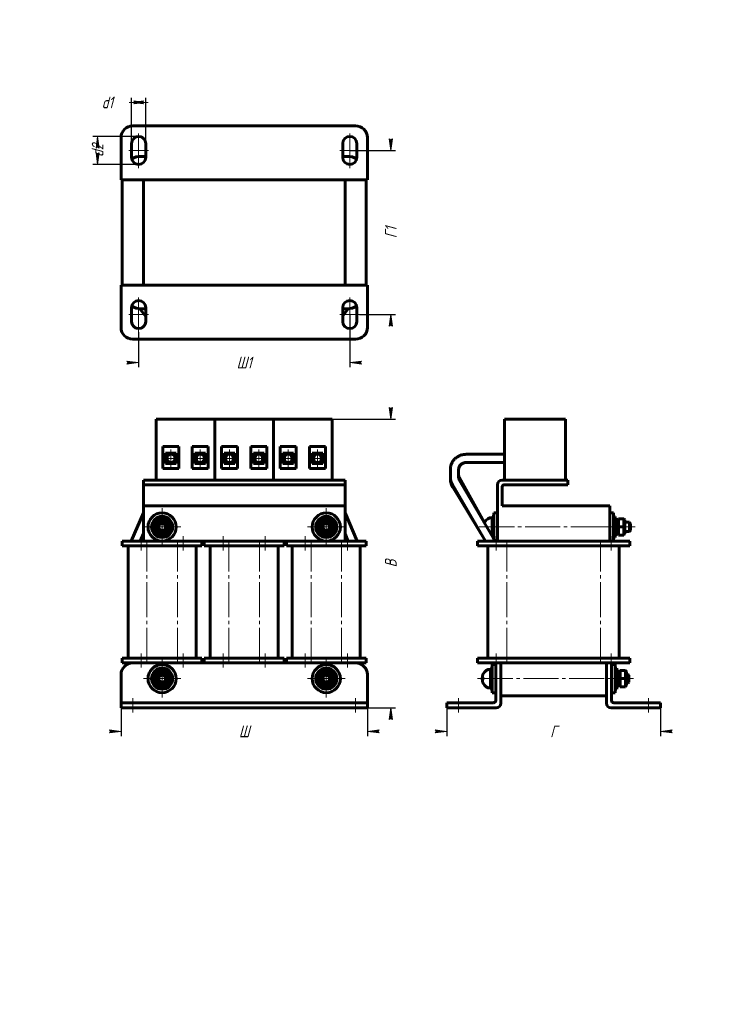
# Model space of a CAD drawing. Header units: millimetres. Extents: x 0 to 297, y 0 to 420.
import ezdxf

# ---------------------------------------------------------------- set-up
doc = ezdxf.new("R2010")
doc.units = ezdxf.units.MM
for name, pattern in [('K5LT_AXLED', [19.5, 15, -1.5, 1.5, -1.5]), ('K5LT_BASIC', [0]), ('K5LT_THIN', [0])]:
    doc.linetypes.add(name, pattern=pattern)
doc.layers.add('Системный слой', color=7, linetype='Continuous')
doc.styles.add('KDIMTEXTSTYLE', font='GOST_AU.SHX', dxfattribs={"width": 0.96, "oblique": 15, "height": 5})
doc.dimstyles.new('KDIMSTYLE (1.00)', dxfattribs={"dimtxt": 5, "dimasz": 1, "dimexe": 2, "dimexo": 0, "dimgap": 1, "dimtad": 1, "dimtxsty": 'KDIMTEXTSTYLE', "dimsah": 1, "dimcen": 0, "dimdle": 1, "dimadec": 0, "dimazin": 0, "dimtfac": 0.667, "dimtmove": 0, "dimatfit": 3, "dimfxl": 1, "dimtvp": 1, "dimtolj": 1, "dimtzin": 0, "dimarcsym": 0})

# ---------------------------------------------------------------- blocks, each defined once
blk = doc.blocks.new('U0')
at = {"layer": 'Системный слой', "color": 30, "linetype": 'K5LT_AXLED', "lineweight": 18, "true_color": 0xff8000}
for q in [(60.72, 146.92), (52.72, 138.92), (68.72, 138.92), (60.72, 130.92)]:
    blk.add_line((60.72, 138.92), q, dxfattribs=at)
blk = doc.blocks.new('U1')
at = {"layer": 'Системный слой', "color": 30, "linetype": 'K5LT_AXLED', "lineweight": 18, "true_color": 0xff8000}
for q in [(60.72, 211.62), (52.72, 203.62), (68.72, 203.62), (60.72, 195.62)]:
    blk.add_line((60.72, 203.62), q, dxfattribs=at)
blk = doc.blocks.new('U2')
at = {"layer": 'Системный слой', "color": 30, "linetype": 'K5LT_AXLED', "lineweight": 18, "true_color": 0xff8000}
for q in [(64.47, 236.6), (60.72, 232.85), (68.22, 232.85), (64.47, 229.1)]:
    blk.add_line((64.47, 232.85), q, dxfattribs=at)
blk = doc.blocks.new('U3')
at = {"layer": 'Системный слой', "color": 30, "linetype": 'K5LT_AXLED', "lineweight": 18, "true_color": 0xff8000}
for q in [(76.97, 236.6), (73.22, 232.85), (80.72, 232.85), (76.97, 229.1)]:
    blk.add_line((76.97, 232.85), q, dxfattribs=at)
blk = doc.blocks.new('U4')
at = {"layer": 'Системный слой', "color": 30, "linetype": 'K5LT_AXLED', "lineweight": 18, "true_color": 0xff8000}
for q in [(89.47, 236.6), (85.72, 232.85), (93.22, 232.85), (89.47, 229.1)]:
    blk.add_line((89.47, 232.85), q, dxfattribs=at)
blk = doc.blocks.new('U5')
at = {"layer": 'Системный слой', "color": 30, "linetype": 'K5LT_AXLED', "lineweight": 18, "true_color": 0xff8000}
for q in [(101.97, 236.6), (98.22, 232.85), (105.72, 232.85), (101.97, 229.1)]:
    blk.add_line((101.97, 232.85), q, dxfattribs=at)
blk = doc.blocks.new('U6')
at = {"layer": 'Системный слой', "color": 30, "linetype": 'K5LT_AXLED', "lineweight": 18, "true_color": 0xff8000}
for q in [(114.47, 236.6), (110.72, 232.85), (118.22, 232.85), (114.47, 229.1)]:
    blk.add_line((114.47, 232.85), q, dxfattribs=at)
blk = doc.blocks.new('U7')
at = {"layer": 'Системный слой', "color": 30, "linetype": 'K5LT_AXLED', "lineweight": 18, "true_color": 0xff8000}
for q in [(126.97, 236.6), (123.22, 232.85), (130.72, 232.85), (126.97, 229.1)]:
    blk.add_line((126.97, 232.85), q, dxfattribs=at)
blk = doc.blocks.new('U8')
at = {"layer": 'Системный слой', "color": 30, "linetype": 'K5LT_AXLED', "lineweight": 18, "true_color": 0xff8000}
for q in [(130.72, 146.92), (122.72, 138.92), (138.72, 138.92), (130.72, 130.92)]:
    blk.add_line((130.72, 138.92), q, dxfattribs=at)
blk = doc.blocks.new('U9')
at = {"layer": 'Системный слой', "color": 30, "linetype": 'K5LT_AXLED', "lineweight": 18, "true_color": 0xff8000}
for q in [(130.72, 211.62), (122.72, 203.62), (138.72, 203.62), (130.72, 195.62)]:
    blk.add_line((130.72, 203.62), q, dxfattribs=at)
blk = doc.blocks.new('KDIMARROW_01')
at = {"layer": 'Системный слой'}
blk.add_hatch(color=0, dxfattribs=at).paths.add_polyline_path([(0, 0), (-5, 0.66), (-4.5, 0), (-5, -0.66)])
at = {"layer": 'Системный слой', "color": 0, "linetype": 'K5LT_THIN', "lineweight": 18}
for p, q in [((-4.5, 0), (-5, 0.66)), ((-5, 0.66), (0, 0)), ((0, 0), (-5, -0.66)), ((-5, -0.66), (-4.5, 0)), ((0, 0), (-1, 0))]:
    blk.add_line(p, q, dxfattribs=at)
blk = doc.blocks.new('KDIMARROW_02')
at = {"layer": 'Системный слой'}
blk.add_hatch(color=0, dxfattribs=at).paths.add_polyline_path([(4.5, 0), (5, 0.66), (0, 0), (5, -0.66)])
at = {"layer": 'Системный слой', "color": 0, "linetype": 'K5LT_THIN', "lineweight": 18}
for p, q in [((0, 0), (-1, 0)), ((5, 0.66), (0, 0)), ((0, 0), (5, -0.66)), ((0, 0), (7, 0)), ((4.5, 0), (5, 0.66)), ((5, -0.66), (4.5, 0))]:
    blk.add_line(p, q, dxfattribs=at)

msp = doc.modelspace()

# ---------------------------------------------------------------- linework, layer by layer
at = {"layer": 'Системный слой', "color": 150, "linetype": 'K5LT_BASIC', "lineweight": 60, "true_color": 0x0080ff}
for p, q in [((48.217, 374.712), (143.217, 374.712)), ((43.217, 353.712), (43.217, 369.712)), ((148.217, 369.712), (148.217, 353.712)), ((47.717, 361.212), (47.717, 367.212)), ((53.717, 367.212), (53.717, 361.212)), ((137.717, 361.212), (137.717, 367.212)), ((143.717, 367.212), (143.717, 361.212)), ((51.717, 361.712), (53.717, 361.712)), ((137.717, 361.712), (139.717, 361.712)), ((43.217, 351.712), (43.217, 353.712)), ((148.217, 353.712), (148.217, 351.712)), ((148.217, 351.712), (43.217, 351.712)), ((43.717, 306.712), (43.717, 351.712)), ((52.717, 306.712), (52.717, 351.712)), ((138.717, 351.712), (138.717, 306.712)), ((147.717, 351.712), (147.717, 306.712)), ((43.217, 306.712), (148.217, 306.712)), ((43.217, 304.712), (43.217, 306.712)), ((148.217, 306.712), (148.217, 304.712)), ((43.217, 288.712), (43.217, 304.712)), ((148.217, 304.712), (148.217, 288.712)), ((47.717, 291.212), (47.717, 297.212)), ((53.717, 293.374), (51.287, 296.723)), ((53.717, 296.712), (51.717, 296.712)), ((53.717, 297.212), (53.717, 291.212)), ((137.717, 291.212), (137.717, 297.212)), ((137.717, 293.723), (139.991, 296.717)), ((139.717, 296.712), (137.717, 296.712)), ((143.717, 297.212), (143.717, 291.212)), ((143.217, 283.712), (48.217, 283.712)), ((58.217, 223.622), (58.217, 249.622)), ((58.217, 249.622), (83.217, 249.622)), ((83.217, 223.622), (83.217, 249.622)), ((83.217, 223.622), (83.217, 249.622)), ((83.217, 249.622), (108.217, 249.622)), ((108.217, 223.622), (108.217, 249.622)), ((108.217, 249.622), (133.217, 249.622)), ((108.217, 223.622), (108.217, 249.622)), ((133.217, 223.622), (133.217, 249.622)), ((206.646, 223.622), (206.646, 249.622)), ((206.646, 249.622), (232.646, 249.622)), ((232.646, 223.622), (232.646, 249.622)), ((61.017, 237.922), (61.017, 228.622)), ((67.917, 237.922), (61.017, 237.922)), ((67.917, 228.622), (67.917, 237.922)), ((80.417, 237.922), (73.517, 237.922)), ((73.517, 237.922), (73.517, 228.622)), ((80.417, 228.622), (80.417, 237.922)), ((86.017, 237.922), (86.017, 228.622)), ((92.917, 237.922), (86.017, 237.922)), ((92.917, 228.622), (92.917, 237.922)), ((105.417, 237.922), (98.517, 237.922)), ((98.517, 237.922), (98.517, 228.622)), ((105.417, 228.622), (105.417, 237.922)), ((111.017, 237.922), (111.017, 228.622)), ((117.917, 237.922), (111.017, 237.922)), ((117.917, 228.622), (117.917, 237.922)), ((130.417, 237.922), (123.517, 237.922)), ((123.517, 237.922), (123.517, 228.622)), ((130.417, 228.622), (130.417, 237.922)), ((66.717, 235.122), (62.217, 235.122)), ((62.217, 235.122), (62.217, 230.622)), ((62.857, 233.537), (62.217, 232.034)), ((66.077, 232.167), (65.42, 230.622)), ((66.717, 230.622), (66.717, 235.122)), ((79.217, 235.122), (74.717, 235.122)), ((74.717, 235.122), (74.717, 230.622)), ((75.234, 233.098), (74.883, 230.622)), ((78.7, 232.606), (78.418, 230.622)), ((79.217, 230.622), (79.217, 235.122)), ((91.717, 235.122), (87.217, 235.122)), ((87.217, 235.122), (87.217, 230.622)), ((87.734, 233.098), (87.383, 230.622)), ((91.2, 232.606), (90.918, 230.622)), ((91.717, 230.622), (91.717, 235.122)), ((104.217, 235.122), (99.717, 235.122)), ((99.717, 235.122), (99.717, 230.622)), ((100.234, 232.606), (100.516, 230.622)), ((103.7, 233.098), (104.051, 230.622)), ((104.217, 230.622), (104.217, 235.122)), ((116.717, 235.122), (112.217, 235.122)), ((112.217, 235.122), (112.217, 230.622)), ((112.734, 232.606), (113.016, 230.622)), ((116.2, 233.098), (116.551, 230.622)), ((116.717, 230.622), (116.717, 235.122)), ((129.217, 235.122), (124.717, 235.122)), ((124.717, 235.122), (124.717, 230.622)), ((125.357, 232.167), (126.014, 230.622)), ((128.577, 233.537), (129.217, 232.034)), ((129.217, 230.622), (129.217, 235.122)), ((206.646, 234.602), (190.396, 234.602)), ((206.646, 231.102), (190.396, 231.102)), ((61.017, 228.622), (67.917, 228.622)), ((62.217, 230.622), (66.717, 230.622)), ((73.517, 228.622), (80.417, 228.622)), ((74.717, 230.622), (79.217, 230.622)), ((86.017, 228.622), (92.917, 228.622)), ((87.217, 230.622), (91.717, 230.622)), ((98.517, 228.622), (105.417, 228.622)), ((99.717, 230.622), (104.217, 230.622)), ((111.017, 228.622), (117.917, 228.622)), ((112.217, 230.622), (116.717, 230.622)), ((123.517, 228.622), (130.417, 228.622)), ((124.717, 230.622), (129.217, 230.622)), ((183.646, 228.251), (183.646, 224.767)), ((187.146, 228.251), (187.146, 224.767)), ((138.717, 223.622), (52.717, 223.622)), ((52.717, 223.622), (52.717, 221.622)), ((138.717, 221.622), (138.717, 223.622)), ((183.646, 224.767), (183.646, 224.328)), ((183.646, 224.328), (183.646, 224.29)), ((183.646, 224.29), (183.646, 224.034)), ((187.479, 224.684), (198.234, 205.488)), ((187.505, 223.467), (202.663, 197.622)), ((205.646, 223.622), (233.646, 223.622)), ((233.646, 223.622), (233.646, 221.622)), ((52.717, 221.622), (138.717, 221.622)), ((52.717, 220.622), (52.717, 221.622)), ((52.717, 212.622), (52.717, 220.622)), ((138.717, 221.622), (138.717, 220.622)), ((138.717, 212.622), (138.717, 220.622)), ((184.486, 221.697), (198.606, 197.622)), ((184.6, 220.894), (198.592, 197.622)), ((184.602, 220.851), (198.591, 197.622)), ((184.619, 220.569), (198.585, 197.622)), ((203.646, 197.622), (203.646, 221.622)), ((205.646, 212.622), (205.646, 220.622)), ((206.646, 221.622), (233.646, 221.622)), ((52.717, 197.622), (52.717, 212.622)), ((52.717, 212.622), (138.717, 212.622)), ((138.717, 197.622), (138.717, 212.622)), ((205.646, 212.622), (251.646, 212.622)), ((251.646, 197.622), (251.646, 212.622)), ((52.717, 209.709), (47.574, 197.622)), ((58.696, 207.122), (56.675, 203.622)), ((58.985, 206.622), (57.253, 203.622)), ((62.738, 207.122), (58.696, 207.122)), ((58.696, 207.122), (58.985, 206.622)), ((62.449, 206.622), (58.985, 206.622)), ((62.738, 207.122), (62.449, 206.622)), ((64.181, 203.622), (62.449, 206.622)), ((64.758, 203.622), (62.738, 207.122)), ((128.696, 207.122), (126.675, 203.622)), ((128.985, 206.622), (127.253, 203.622)), ((132.738, 207.122), (128.696, 207.122)), ((128.696, 207.122), (128.985, 206.622)), ((132.449, 206.622), (128.985, 206.622)), ((132.738, 207.122), (132.449, 206.622)), ((134.181, 203.622), (132.449, 206.622)), ((134.758, 203.622), (132.738, 207.122)), ((138.717, 209.709), (143.86, 197.622)), ((201.446, 208.122), (201.446, 199.697)), ((201.446, 208.122), (202.146, 208.122)), ((202.146, 209.622), (203.646, 209.622)), ((202.146, 209.622), (202.146, 198.504)), ((251.646, 209.622), (253.146, 209.622)), ((253.146, 209.622), (253.146, 197.622)), ((253.146, 208.122), (253.846, 208.122)), ((253.846, 208.122), (253.846, 199.122)), ((255.346, 207.122), (254.846, 206.622)), ((254.846, 206.622), (254.846, 203.622)), ((255.346, 207.122), (257.546, 207.122)), ((255.346, 207.122), (255.346, 203.622)), ((257.546, 207.122), (257.546, 203.622)), ((257.546, 207.122), (258.046, 206.622)), ((258.046, 206.622), (258.046, 203.622)), ((56.675, 203.622), (57.253, 203.622)), ((56.675, 203.622), (58.696, 200.122)), ((57.253, 203.622), (58.985, 200.622)), ((62.449, 200.622), (64.181, 203.622)), ((62.738, 200.122), (64.758, 203.622)), ((64.758, 203.622), (64.181, 203.622)), ((126.675, 203.622), (127.253, 203.622)), ((126.675, 203.622), (128.696, 200.122)), ((127.253, 203.622), (128.985, 200.622)), ((132.449, 200.622), (134.181, 203.622)), ((132.738, 200.122), (134.758, 203.622)), ((134.758, 203.622), (134.181, 203.622)), ((198.284, 205.622), (198.294, 205.622)), ((255.346, 203.622), (254.846, 203.622)), ((254.846, 203.622), (254.846, 200.622)), ((255.346, 203.622), (257.546, 203.622)), ((255.346, 203.622), (255.346, 200.122)), ((257.546, 203.622), (258.046, 203.622)), ((257.546, 203.622), (257.546, 200.122)), ((258.046, 205.622), (259.946, 205.622)), ((258.046, 203.622), (258.046, 200.622)), ((258.046, 201.622), (259.946, 201.622)), ((259.946, 205.622), (259.946, 201.622)), ((259.946, 205.622), (260.446, 205.122)), ((259.946, 201.622), (260.446, 202.122)), ((260.446, 205.122), (260.446, 202.122)), ((43.717, 195.622), (43.717, 197.622)), ((43.717, 197.622), (51.717, 197.622)), ((52.717, 200.77), (51.377, 197.622)), ((51.717, 197.622), (69.717, 197.622)), ((58.696, 200.122), (58.985, 200.622)), ((58.696, 200.122), (62.738, 200.122)), ((58.985, 200.622), (62.449, 200.622)), ((62.738, 200.122), (62.449, 200.622)), ((69.717, 197.622), (77.717, 197.622)), ((77.717, 195.622), (77.717, 197.622)), ((77.717, 197.622), (78.717, 197.622)), ((78.717, 195.622), (78.717, 197.622)), ((78.717, 197.622), (86.717, 197.622)), ((86.717, 197.622), (104.717, 197.622)), ((104.717, 197.622), (112.717, 197.622)), ((112.717, 195.622), (112.717, 197.622)), ((112.717, 197.622), (113.717, 197.622)), ((113.717, 195.622), (113.717, 197.622)), ((113.717, 197.622), (121.717, 197.622)), ((121.717, 197.622), (139.717, 197.622)), ((128.696, 200.122), (128.985, 200.622)), ((128.696, 200.122), (132.738, 200.122)), ((128.985, 200.622), (132.449, 200.622)), ((132.738, 200.122), (132.449, 200.622)), ((138.717, 200.77), (140.057, 197.622)), ((139.717, 197.622), (147.717, 197.622)), ((147.717, 195.622), (147.717, 197.622)), ((195.146, 195.622), (195.146, 197.622)), ((195.146, 197.622), (203.146, 197.622)), ((201.783, 199.122), (202.146, 199.122)), ((201.8, 199.122), (202.146, 198.505)), ((203.146, 197.622), (252.146, 197.622)), ((252.146, 197.622), (260.146, 197.622)), ((253.146, 199.122), (253.846, 199.122)), ((255.346, 200.122), (254.846, 200.622)), ((255.346, 200.122), (257.546, 200.122)), ((257.546, 200.122), (258.046, 200.622)), ((260.146, 195.622), (260.146, 197.622)), ((43.717, 195.622), (51.717, 195.622)), ((46.217, 147.622), (46.217, 195.622)), ((51.717, 195.622), (69.717, 195.622)), ((69.717, 195.622), (77.717, 195.622)), ((75.217, 147.622), (75.217, 195.622)), ((78.717, 195.622), (86.717, 195.622)), ((81.217, 147.622), (81.217, 195.622)), ((86.717, 195.622), (104.717, 195.622)), ((104.717, 195.622), (112.717, 195.622)), ((110.217, 147.622), (110.217, 195.622)), ((113.717, 195.622), (121.717, 195.622)), ((116.217, 147.622), (116.217, 195.622)), ((121.717, 195.622), (139.717, 195.622)), ((139.717, 195.622), (147.717, 195.622)), ((145.217, 147.622), (145.217, 195.622)), ((195.146, 195.622), (203.146, 195.622)), ((199.646, 147.622), (199.646, 195.622)), ((203.146, 195.622), (252.146, 195.622)), ((252.146, 195.622), (260.146, 195.622)), ((255.646, 147.622), (255.646, 195.622)), ((43.717, 145.622), (43.717, 147.622)), ((43.717, 147.622), (51.717, 147.622)), ((51.717, 147.622), (69.717, 147.622)), ((69.717, 147.622), (77.717, 147.622)), ((77.717, 145.622), (77.717, 147.622)), ((78.717, 145.622), (78.717, 147.622)), ((78.717, 147.622), (86.717, 147.622)), ((86.717, 147.622), (104.717, 147.622)), ((104.717, 147.622), (112.717, 147.622)), ((112.717, 145.622), (112.717, 147.622)), ((113.717, 145.622), (113.717, 147.622)), ((113.717, 147.622), (121.717, 147.622)), ((121.717, 147.622), (139.717, 147.622)), ((139.717, 147.622), (147.717, 147.622)), ((147.717, 145.622), (147.717, 147.622)), ((195.146, 145.622), (195.146, 147.622)), ((195.146, 147.622), (203.146, 147.622)), ((203.146, 147.622), (252.146, 147.622)), ((252.146, 147.622), (260.146, 147.622)), ((260.146, 145.622), (260.146, 147.622)), ((43.717, 145.622), (51.717, 145.622)), ((51.717, 145.622), (69.717, 145.622)), ((69.717, 145.622), (77.714, 145.622)), ((77.714, 145.622), (78.719, 145.622)), ((78.719, 145.622), (86.717, 145.622)), ((86.717, 145.622), (104.717, 145.622)), ((104.717, 145.622), (112.714, 145.622)), ((112.714, 145.622), (113.719, 145.622)), ((113.719, 145.622), (121.717, 145.622)), ((121.717, 145.622), (139.717, 145.622)), ((139.717, 145.622), (147.717, 145.622)), ((195.146, 145.622), (203.146, 145.622)), ((200.746, 143.422), (200.746, 134.422)), ((200.746, 143.422), (201.446, 143.422)), ((201.446, 144.922), (201.446, 132.922)), ((201.446, 144.922), (202.946, 144.922)), ((202.946, 140.622), (202.946, 145.622)), ((203.146, 145.622), (252.146, 145.622)), ((205.146, 145.622), (205.146, 140.622)), ((250.146, 140.622), (250.146, 145.622)), ((252.146, 145.622), (260.146, 145.622)), ((252.346, 145.622), (252.346, 140.622)), ((252.346, 144.922), (253.846, 144.922)), ((253.846, 144.922), (253.846, 132.922)), ((253.846, 143.422), (254.546, 143.422)), ((254.546, 143.422), (254.546, 134.422)), ((43.217, 129.622), (43.217, 140.622)), ((58.696, 142.422), (56.675, 138.922)), ((56.675, 138.922), (57.253, 138.922)), ((56.675, 138.922), (58.696, 135.422)), ((58.985, 141.922), (57.253, 138.922)), ((57.253, 138.922), (58.985, 135.922)), ((62.738, 142.422), (58.696, 142.422)), ((58.696, 142.422), (58.985, 141.922)), ((62.449, 141.922), (58.985, 141.922)), ((62.738, 142.422), (62.449, 141.922)), ((64.181, 138.922), (62.449, 141.922)), ((62.449, 135.922), (64.181, 138.922)), ((64.758, 138.922), (62.738, 142.422)), ((62.738, 135.422), (64.758, 138.922)), ((64.758, 138.922), (64.181, 138.922)), ((128.696, 142.422), (126.675, 138.922)), ((126.675, 138.922), (127.253, 138.922)), ((126.675, 138.922), (128.696, 135.422)), ((128.985, 141.922), (127.253, 138.922)), ((127.253, 138.922), (128.985, 135.922)), ((132.738, 142.422), (128.696, 142.422)), ((128.696, 142.422), (128.985, 141.922)), ((132.449, 141.922), (128.985, 141.922)), ((132.738, 142.422), (132.449, 141.922)), ((134.181, 138.922), (132.449, 141.922)), ((132.449, 135.922), (134.181, 138.922)), ((134.758, 138.922), (132.738, 142.422)), ((132.738, 135.422), (134.758, 138.922)), ((134.758, 138.922), (134.181, 138.922)), ((148.217, 129.622), (148.217, 140.622)), ((197.246, 139.222), (197.246, 139.322)), ((197.246, 139.222), (197.594, 139.222)), ((197.246, 138.522), (197.246, 138.622)), ((197.594, 138.622), (197.246, 138.622)), ((197.584, 140.922), (197.594, 140.922)), ((202.946, 129.622), (202.946, 140.622)), ((205.146, 128.422), (205.146, 140.622)), ((250.146, 128.422), (250.146, 140.622)), ((252.346, 129.622), (252.346, 140.622)), ((256.046, 142.422), (255.546, 141.922)), ((255.546, 141.922), (255.546, 138.922)), ((256.046, 138.922), (255.546, 138.922)), ((255.546, 138.922), (255.546, 135.922)), ((256.046, 142.422), (258.246, 142.422)), ((256.046, 142.422), (256.046, 138.922)), ((256.046, 138.922), (258.246, 138.922)), ((256.046, 138.922), (256.046, 135.422)), ((258.246, 142.422), (258.246, 138.922)), ((258.246, 142.422), (258.746, 141.922)), ((258.246, 138.922), (258.746, 138.922)), ((258.246, 138.922), (258.246, 135.422)), ((258.746, 141.922), (258.746, 138.922)), ((258.746, 140.922), (259.246, 140.922)), ((258.746, 138.922), (258.746, 135.922)), ((259.246, 140.922), (259.246, 136.922)), ((259.246, 140.922), (259.746, 140.422)), ((259.746, 140.422), (259.746, 137.422)), ((58.696, 135.422), (58.985, 135.922)), ((58.696, 135.422), (62.738, 135.422)), ((58.985, 135.922), (62.449, 135.922)), ((62.738, 135.422), (62.449, 135.922)), ((128.696, 135.422), (128.985, 135.922)), ((128.696, 135.422), (132.738, 135.422)), ((128.985, 135.922), (132.449, 135.922)), ((132.738, 135.422), (132.449, 135.922)), ((197.594, 136.922), (197.584, 136.922)), ((200.746, 134.422), (201.446, 134.422)), ((253.846, 134.422), (254.546, 134.422)), ((256.046, 135.422), (255.546, 135.922)), ((256.046, 135.422), (258.246, 135.422)), ((258.246, 135.422), (258.746, 135.922)), ((258.746, 136.922), (259.246, 136.922)), ((259.246, 136.922), (259.746, 137.422)), ((201.446, 132.922), (202.946, 132.922)), ((205.146, 131.622), (250.146, 131.622)), ((252.346, 132.922), (253.846, 132.922)), ((43.217, 128.622), (43.217, 129.622)), ((43.217, 128.622), (48.217, 128.622)), ((43.217, 126.422), (43.217, 128.622)), ((43.217, 126.422), (48.217, 126.422)), ((48.217, 128.622), (143.217, 128.622)), ((48.217, 126.422), (143.217, 126.422)), ((143.217, 128.622), (148.217, 128.622)), ((143.217, 126.422), (148.217, 126.422)), ((148.217, 129.622), (148.217, 128.622)), ((148.217, 126.422), (148.217, 128.622)), ((182.146, 128.622), (187.146, 128.622)), ((182.146, 126.422), (182.146, 128.622)), ((182.146, 126.422), (187.146, 126.422)), ((187.146, 128.622), (201.946, 128.622)), ((187.146, 126.422), (203.146, 126.422)), ((252.146, 126.422), (268.146, 126.422)), ((253.346, 128.622), (268.146, 128.622)), ((268.146, 128.622), (273.146, 128.622)), ((268.146, 126.422), (273.146, 126.422)), ((273.146, 126.422), (273.146, 128.622))]:
    msp.add_line(p, q, dxfattribs=at)
at = {"layer": 'Системный слой', "color": 30, "linetype": 'K5LT_AXLED', "lineweight": 18, "true_color": 0xff8000}
for p, q in [((50.717, 371.522), (50.717, 356.725)), ((140.717, 371.522), (140.717, 356.725)), ((46.534, 364.212), (54.861, 364.212)), ((136.534, 364.212), (144.861, 364.212)), ((50.717, 301.522), (50.717, 286.725)), ((140.717, 301.522), (140.717, 286.725)), ((46.534, 294.212), (54.861, 294.212)), ((136.534, 294.212), (144.861, 294.212)), ((195.946, 203.622), (262.446, 203.622)), ((199.446, 203.622), (202.146, 203.622)), ((202.146, 203.622), (205.646, 203.622)), ((249.646, 203.622), (253.146, 203.622)), ((253.146, 203.622), (253.846, 203.622)), ((256.846, 203.622), (253.846, 203.622)), ((51.717, 193.622), (51.717, 199.622)), ((54.217, 145.622), (54.217, 197.622)), ((67.217, 145.622), (67.217, 197.622)), ((69.717, 193.622), (69.717, 199.622)), ((86.717, 193.622), (86.717, 199.622)), ((89.217, 145.622), (89.217, 197.622)), ((102.217, 145.622), (102.217, 197.622)), ((104.717, 193.622), (104.717, 199.622)), ((121.717, 193.622), (121.717, 199.622)), ((124.217, 145.622), (124.217, 197.622)), ((137.217, 145.622), (137.217, 197.622)), ((139.717, 193.622), (139.717, 199.622)), ((203.146, 193.622), (203.146, 199.622)), ((207.646, 145.622), (207.646, 197.622)), ((247.646, 145.622), (247.646, 197.622)), ((252.146, 193.622), (252.146, 199.622)), ((51.717, 143.622), (51.717, 149.622)), ((69.717, 143.622), (69.717, 149.622)), ((86.717, 143.622), (86.717, 149.622)), ((104.717, 143.622), (104.717, 149.622)), ((121.717, 143.622), (121.717, 149.622)), ((139.717, 143.622), (139.717, 149.622)), ((203.146, 143.622), (203.146, 149.622)), ((252.146, 143.622), (252.146, 149.622)), ((195.246, 138.922), (261.746, 138.922)), ((198.746, 138.922), (201.446, 138.922)), ((201.446, 138.922), (204.946, 138.922)), ((250.346, 138.922), (253.846, 138.922)), ((253.846, 138.922), (254.546, 138.922)), ((257.546, 138.922), (254.546, 138.922)), ((48.217, 124.422), (48.217, 130.622)), ((143.217, 124.422), (143.217, 130.622)), ((187.146, 124.422), (187.146, 130.622)), ((268.146, 124.422), (268.146, 130.622))]:
    msp.add_line(p, q, dxfattribs=at)
at = {"layer": 'Системный слой', "color": 150, "linetype": 'K5LT_BASIC', "lineweight": 60, "true_color": 0x0080ff}
for centre, radius in [((64.467, 232.852), 1.75), ((76.967, 232.852), 1.75), ((89.467, 232.852), 1.75), ((101.967, 232.852), 1.75), ((114.467, 232.852), 1.75), ((126.967, 232.852), 1.75), ((60.717, 203.622), 6), ((60.717, 203.622), 4.5), ((60.717, 203.622), 2.5), ((130.717, 203.622), 6), ((130.717, 203.622), 4.5), ((130.717, 203.622), 2.5), ((60.717, 203.622), 2), ((60.717, 203.622), 1.5), ((130.717, 203.622), 2), ((130.717, 203.622), 1.5), ((60.717, 138.922), 6), ((60.717, 138.922), 4.5), ((130.717, 138.922), 6), ((130.717, 138.922), 4.5), ((60.717, 138.922), 2.5), ((60.717, 138.922), 2), ((60.717, 138.922), 1.5), ((130.717, 138.922), 2.5), ((130.717, 138.922), 2), ((130.717, 138.922), 1.5)]:
    msp.add_circle(centre, radius, dxfattribs=at)
for centre, radius, start, end in [((48.217, 369.712), 5, 90, 180), ((143.217, 369.712), 5, 0, 90), ((50.717, 367.212), 3, 0, 180), ((140.717, 367.212), 3, 0, 180), ((50.717, 361.212), 3, 180, 0), ((51.717, 353.712), 8, 90, 119.59048), ((140.717, 361.212), 3, 180, 0), ((139.717, 353.712), 8, 60.40952, 90), ((50.717, 297.212), 3, 0, 180), ((140.717, 297.212), 3, 0, 180), ((51.717, 304.712), 8, 240.40952, 270), ((139.717, 304.712), 8, 270, 299.59048), ((50.717, 291.212), 3, 180, 0), ((140.717, 291.212), 3, 180, 0), ((48.217, 288.712), 5, 180, 270), ((143.217, 288.712), 5, 270, 0), ((205.646, 221.622), 2, 90, 180), ((206.646, 220.622), 1, 90, 180), ((201.446, 204.122), 3.5, 90, 154.62307), ((254.346, 200.872), 0.5, 180, 0), ((48.217, 140.622), 5, 90, 180), ((143.217, 140.622), 5, 0, 90), ((200.746, 139.422), 3.5, 90, 154.62307), ((200.746, 138.422), 3.5, 205.37693, 270), ((255.046, 136.172), 0.5, 180, 0), ((201.946, 129.622), 1, 270, 0), ((203.146, 128.422), 2, 270, 0), ((252.146, 128.422), 2, 180, 270), ((253.346, 129.622), 1, 180, 270)]:
    msp.add_arc(centre, radius, start, end, dxfattribs=at)
for points, knots in [([(190.396, 234.602), (190.355, 234.602), (190.315, 234.602), (190.202, 234.6), (190.131, 234.598), (189.907, 234.587), (189.754, 234.575), (189.333, 234.528), (189.065, 234.483), (188.543, 234.364), (188.288, 234.29), (187.971, 234.179), (187.903, 234.154), (187.6, 234.037), (187.369, 233.934), (186.964, 233.724), (186.788, 233.623), (186.406, 233.38), (186.203, 233.235), (185.818, 232.926), (185.636, 232.762), (185.294, 232.418), (185.134, 232.238), (184.838, 231.864), (184.702, 231.671), (184.453, 231.272), (184.34, 231.068), (184.14, 230.649), (184.053, 230.436), (183.903, 230.003), (183.84, 229.783), (183.741, 229.339), (183.704, 229.115), (183.657, 228.677), (183.646, 228.464), (183.646, 228.251)], [0, 0, 0, 0, 0.2327258, 0.2327258, 0.6399959, 0.6399959, 1.5127176, 1.5127176, 3.0592309, 3.0592309, 4.577088, 4.577088, 4.9893373, 4.9893373, 6.4447405, 6.4447405, 7.6183404, 7.6183404, 9.0631701, 9.0631701, 10.4875946, 10.4875946, 11.8942871, 11.8942871, 13.2857795, 13.2857795, 14.6623728, 14.6623728, 16.0268458, 16.0268458, 17.3828284, 17.3828284, 18.7310213, 18.7310213, 20, 20, 20, 20]), ([(190.396, 231.102), (190.254, 231.102), (190.113, 231.094), (189.834, 231.062), (189.698, 231.038), (189.433, 230.976), (189.304, 230.938), (189.056, 230.85), (188.937, 230.8), (188.72, 230.694), (188.622, 230.64), (188.427, 230.519), (188.331, 230.452), (188.148, 230.31), (188.062, 230.235), (187.901, 230.077), (187.826, 229.996), (187.688, 229.827), (187.625, 229.741), (187.512, 229.566), (187.461, 229.476), (187.371, 229.295), (187.332, 229.204), (187.265, 229.02), (187.237, 228.927), (187.193, 228.741), (187.176, 228.647), (187.152, 228.453), (187.146, 228.352), (187.146, 228.251)], [0, 0, 0, 0, 1.531244, 1.531244, 3.0299749, 3.0299749, 4.4973707, 4.4973707, 5.9355885, 5.9355885, 7.2055167, 7.2055167, 8.554197, 8.554197, 9.9028774, 9.9028774, 11.2406265, 11.2406265, 12.5558038, 12.5558038, 13.8516349, 13.8516349, 15.1323108, 15.1323108, 16.3986332, 16.3986332, 17.6549205, 17.6549205, 19, 19, 19, 19]), ([(190.396, 231.102), (190.259, 231.102), (190.123, 231.094), (189.853, 231.06), (189.719, 231.035), (189.457, 230.969), (189.329, 230.928), (189.08, 230.831), (188.959, 230.775), (188.726, 230.65), (188.614, 230.581), (188.399, 230.43), (188.297, 230.349), (188.105, 230.175), (188.014, 230.082), (187.845, 229.888), (187.766, 229.787), (187.623, 229.576), (187.558, 229.466), (187.442, 229.241), (187.39, 229.125), (187.302, 228.889), (187.265, 228.769), (187.208, 228.534), (187.187, 228.42), (187.164, 228.247), (187.159, 228.188), (187.149, 228.053), (187.149, 227.978), (187.146, 227.902)], [0, 0, 0, 0, 1.5196857, 1.5196857, 3.028504, 3.028504, 4.5244729, 4.5244729, 6.0086439, 6.0086439, 7.4817116, 7.4817116, 8.9446523, 8.9446523, 10.3986404, 10.3986404, 11.8442126, 11.8442126, 13.2825592, 13.2825592, 14.7149874, 14.7149874, 16.1435095, 16.1435095, 17.4622676, 17.4622676, 18.1356608, 18.1356608, 18.9998779, 18.9998779, 18.9998779, 18.9998779]), ([(183.646, 224.767), (183.646, 224.767), (183.646, 224.767), (183.656, 224.568), (183.656, 224.368), (183.688, 224.05), (183.704, 223.93), (183.743, 223.685), (183.768, 223.559), (183.844, 223.224), (183.903, 223.018), (184.042, 222.611), (184.123, 222.411), (184.296, 222.039), (184.387, 221.866), (184.486, 221.697)], [0, 0, 0, 0, 0.0001458, 0.0001458, 2.9810762, 2.9810762, 4.7800593, 4.7800593, 6.6989731, 6.6989731, 9.8989731, 9.8989731, 13.0989731, 13.0989731, 16, 16, 16, 16]), ([(183.646, 224.328), (183.646, 224.328), (183.646, 224.328), (183.647, 224.316), (183.646, 224.304), (183.646, 224.29), (183.646, 224.288), (183.648, 224.195), (183.649, 224.103), (183.661, 223.877), (183.671, 223.742), (183.711, 223.369), (183.75, 223.131), (183.854, 222.661), (183.918, 222.429), (184.055, 222.022), (184.123, 221.846), (184.248, 221.558), (184.301, 221.445), (184.433, 221.184), (184.514, 221.037), (184.6, 220.894)], [0, 0, 0, 0, 0.0003298, 0.0003298, 0.1577267, 0.1577267, 0.1822146, 0.1822146, 1.4024268, 1.4024268, 3.2, 3.2, 6.4, 6.4, 9.6, 9.6, 12.112267, 12.112267, 13.7753314, 13.7753314, 16, 16, 16, 16]), ([(183.646, 224.29), (183.646, 224.049), (183.659, 223.808), (183.711, 223.329), (183.75, 223.091), (183.854, 222.621), (183.919, 222.389), (184.056, 221.981), (184.124, 221.805), (184.25, 221.517), (184.303, 221.404), (184.435, 221.142), (184.516, 220.995), (184.602, 220.851)], [0, 0, 0, 0, 3.2, 3.2, 6.4, 6.4, 9.6, 9.6, 12.1121273, 12.1121273, 13.7730476, 13.7730476, 16, 16, 16, 16]), ([(183.646, 224.034), (183.646, 223.792), (183.659, 223.549), (183.712, 223.066), (183.752, 222.826), (183.858, 222.352), (183.924, 222.118), (184.063, 221.707), (184.133, 221.529), (184.26, 221.24), (184.313, 221.127), (184.447, 220.864), (184.53, 220.715), (184.619, 220.569)], [0, 0, 0, 0, 3.2, 3.2, 6.4, 6.4, 9.6, 9.6, 12.1111928, 12.1111928, 13.7577666, 13.7577666, 16, 16, 16, 16]), ([(187.146, 225.936), (187.149, 225.863), (187.149, 225.789), (187.163, 225.63), (187.176, 225.545), (187.209, 225.375), (187.23, 225.291), (187.278, 225.13), (187.306, 225.053), (187.356, 224.929), (187.377, 224.883), (187.424, 224.785), (187.45, 224.734), (187.479, 224.684)], [0.0003689, 0.0003689, 0.0003689, 0.0003689, 2.7474788, 2.7474788, 5.9474788, 5.9474788, 9.1474788, 9.1474788, 12.1175597, 12.1175597, 13.9559574, 13.9559574, 16, 16, 16, 16]), ([(187.146, 224.767), (187.146, 224.767), (187.146, 224.767), (187.15, 224.683), (187.15, 224.599), (187.168, 224.427), (187.182, 224.338), (187.219, 224.162), (187.242, 224.075), (187.294, 223.915), (187.322, 223.842), (187.372, 223.724), (187.394, 223.677), (187.444, 223.576), (187.474, 223.521), (187.505, 223.467)], [0, 0, 0, 0, 0.0004038, 0.0004038, 3.0071715, 3.0071715, 6.2071715, 6.2071715, 9.4071715, 9.4071715, 12.1125242, 12.1125242, 13.8815182, 13.8815182, 16, 16, 16, 16]), ([(253.846, 206.37), (253.846, 206.381), (253.847, 206.402), (253.851, 206.444), (253.86, 206.495), (253.88, 206.555), (253.907, 206.612), (253.94, 206.665), (253.98, 206.714), (254.026, 206.757), (254.077, 206.794), (254.132, 206.824), (254.191, 206.847), (254.252, 206.863), (254.314, 206.871), (254.377, 206.871), (254.44, 206.863), (254.5, 206.848), (254.559, 206.824), (254.614, 206.794), (254.65, 206.768), (254.669, 206.752), (254.675, 206.747), (254.686, 206.737), (254.698, 206.725), (254.722, 206.701), (254.751, 206.666), (254.785, 206.613), (254.812, 206.556), (254.831, 206.496), (254.84, 206.453), (254.843, 206.428), (254.844, 206.419), (254.845, 206.405), (254.846, 206.388), (254.846, 206.375), (254.846, 206.37)], [0, 0, 0, 0, 0.5198418, 1.0396836, 2.0793484, 3.1189783, 4.158561, 5.1980885, 6.2375568, 7.276966, 8.3163193, 9.3556229, 10.3948856, 11.434118, 12.4733322, 13.5125409, 14.5517496, 15.5909583, 16.6301593, 17.6693246, 18.7083855, 18.812322, 18.9162643, 19.1235876, 19.5382343, 19.7483641, 20.7877873, 21.8272104, 22.8665717, 23.9057476, 24.9444948, 25.0484641, 25.1524354, 25.3585235, 25.7706996, 26, 26, 26, 26]), ([(198.16, 205.3), (198.164, 205.313), (198.174, 205.338), (198.188, 205.376), (198.203, 205.413), (198.225, 205.467), (198.255, 205.537), (198.281, 205.594), (198.294, 205.622)], [0, 0, 0, 0, 0.1726574, 0.3453149, 0.5179723, 0.6906297, 1.0955741, 1.5005186, 1.5005186, 1.5005186, 1.5005186]), ([(198.294, 205.622), (198.281, 205.594), (198.255, 205.537), (198.225, 205.467), (198.203, 205.413), (198.188, 205.376), (198.174, 205.338), (198.164, 205.313), (198.16, 205.3)], [0, 0, 0, 0, 0.4049444, 0.8098889, 0.9825463, 1.1552037, 1.3278611, 1.5005186, 1.5005186, 1.5005186, 1.5005186]), ([(197.246, 139.322), (197.246, 139.329), (197.246, 139.347), (197.246, 139.375), (197.247, 139.407), (197.247, 139.436), (197.248, 139.465), (197.249, 139.504), (197.251, 139.551), (197.255, 139.607), (197.259, 139.662), (197.264, 139.718), (197.269, 139.77), (197.275, 139.82), (197.28, 139.866), (197.287, 139.912), (197.296, 139.973), (197.307, 140.034), (197.319, 140.095), (197.337, 140.183), (197.368, 140.312), (197.424, 140.501), (197.484, 140.668), (197.537, 140.796), (197.569, 140.868), (197.586, 140.904), (197.594, 140.922)], [0, 0, 0, 0, 0.0870294, 0.2320785, 0.3626227, 0.4931669, 0.6164586, 0.7397503, 0.9863337, 1.2256647, 1.4649957, 1.7043266, 1.9436576, 2.1438372, 2.3440168, 2.5441963, 2.7443759, 3.1447351, 3.3449147, 3.5450942, 4.3021033, 5.0591123, 6.0810131, 6.5919636, 6.8474388, 7.102914, 7.102914, 7.102914, 7.102914]), ([(197.594, 140.922), (197.581, 140.894), (197.555, 140.837), (197.505, 140.721), (197.449, 140.576), (197.392, 140.398), (197.345, 140.221), (197.308, 140.045), (197.287, 139.915), (197.276, 139.828), (197.269, 139.769), (197.261, 139.696), (197.255, 139.608), (197.251, 139.541), (197.249, 139.496), (197.248, 139.462), (197.247, 139.421), (197.246, 139.372), (197.246, 139.339), (197.246, 139.322)], [0, 0, 0, 0, 0.4049444, 0.8098889, 1.6197777, 2.4197756, 3.2197735, 3.9775935, 4.7354136, 4.9248686, 5.1143236, 5.4932336, 5.8721437, 6.2510537, 6.3575362, 6.4640188, 6.6769838, 6.8899489, 7.102914, 7.102914, 7.102914, 7.102914]), ([(197.594, 138.622), (197.594, 138.634), (197.592, 138.658), (197.59, 138.694), (197.588, 138.73), (197.586, 138.79), (197.584, 138.847), (197.584, 138.901), (197.584, 138.937), (197.584, 138.984), (197.585, 139.043), (197.587, 139.103), (197.59, 139.152), (197.592, 139.192), (197.594, 139.212), (197.594, 139.222)], [0, 0, 0, 0, 0.1173108, 0.2346216, 0.3519324, 0.4692431, 0.8211755, 0.9091586, 0.9971417, 1.1731078, 1.3681721, 1.5632364, 1.7583007, 1.8558328, 1.953365, 1.953365, 1.953365, 1.953365]), ([(197.584, 138.922), (197.584, 138.941), (197.584, 138.979), (197.585, 139.036), (197.587, 139.093), (197.589, 139.137), (197.591, 139.168), (197.592, 139.186), (197.593, 139.204), (197.594, 139.216), (197.594, 139.222)], [0, 0, 0, 0, 0.18551523, 0.37103046, 0.55654569, 0.74206092, 0.80071631, 0.85937171, 0.9180271, 0.97668249, 0.97668249, 0.97668249, 0.97668249]), ([(197.584, 138.922), (197.584, 138.903), (197.584, 138.865), (197.585, 138.808), (197.587, 138.751), (197.589, 138.707), (197.591, 138.676), (197.592, 138.658), (197.593, 138.64), (197.594, 138.628), (197.594, 138.622)], [0, 0, 0, 0, 0.18551523, 0.37103046, 0.55654569, 0.74206092, 0.80071631, 0.85937171, 0.9180271, 0.97668249, 0.97668249, 0.97668249, 0.97668249]), ([(254.546, 141.67), (254.546, 141.681), (254.547, 141.702), (254.551, 141.744), (254.56, 141.795), (254.58, 141.855), (254.607, 141.912), (254.64, 141.965), (254.68, 142.014), (254.726, 142.057), (254.777, 142.094), (254.832, 142.124), (254.891, 142.147), (254.952, 142.163), (255.014, 142.171), (255.077, 142.171), (255.14, 142.163), (255.2, 142.148), (255.259, 142.124), (255.314, 142.094), (255.35, 142.068), (255.369, 142.052), (255.375, 142.047), (255.386, 142.037), (255.398, 142.025), (255.422, 142.001), (255.451, 141.966), (255.485, 141.913), (255.512, 141.856), (255.531, 141.796), (255.54, 141.753), (255.543, 141.728), (255.544, 141.719), (255.545, 141.705), (255.546, 141.688), (255.546, 141.675), (255.546, 141.67)], [0, 0, 0, 0, 0.5198418, 1.0396836, 2.0793484, 3.1189783, 4.158561, 5.1980885, 6.2375568, 7.276966, 8.3163193, 9.3556229, 10.3948856, 11.434118, 12.4733322, 13.5125409, 14.5517496, 15.5909583, 16.6301593, 17.6693246, 18.7083855, 18.812322, 18.9162643, 19.1235876, 19.5382343, 19.7483641, 20.7877873, 21.8272104, 22.8665717, 23.9057476, 24.9444948, 25.0484641, 25.1524354, 25.3585235, 25.7706996, 26, 26, 26, 26]), ([(197.594, 136.922), (197.581, 136.951), (197.555, 137.008), (197.505, 137.123), (197.449, 137.269), (197.392, 137.447), (197.345, 137.623), (197.308, 137.799), (197.287, 137.93), (197.276, 138.017), (197.269, 138.075), (197.261, 138.148), (197.255, 138.236), (197.251, 138.303), (197.249, 138.349), (197.248, 138.382), (197.247, 138.423), (197.246, 138.473), (197.246, 138.506), (197.246, 138.522)], [0, 0, 0, 0, 0.4049444, 0.8098889, 1.6197777, 2.4197756, 3.2197735, 3.9775935, 4.7354136, 4.9248686, 5.1143236, 5.4932336, 5.8721437, 6.2510537, 6.3575362, 6.4640188, 6.6769838, 6.8899489, 7.102914, 7.102914, 7.102914, 7.102914]), ([(197.246, 138.522), (197.246, 138.515), (197.246, 138.497), (197.246, 138.469), (197.247, 138.438), (197.247, 138.408), (197.248, 138.379), (197.249, 138.341), (197.251, 138.294), (197.255, 138.237), (197.259, 138.182), (197.264, 138.126), (197.269, 138.074), (197.275, 138.025), (197.28, 137.979), (197.287, 137.933), (197.296, 137.871), (197.307, 137.81), (197.319, 137.749), (197.337, 137.661), (197.368, 137.532), (197.424, 137.343), (197.484, 137.176), (197.537, 137.048), (197.569, 136.976), (197.586, 136.94), (197.594, 136.922)], [0, 0, 0, 0, 0.0870294, 0.2320785, 0.3626227, 0.4931669, 0.6164586, 0.7397503, 0.9863337, 1.2256647, 1.4649957, 1.7043266, 1.9436576, 2.1438372, 2.3440168, 2.5441963, 2.7443759, 3.1447351, 3.3449147, 3.5450942, 4.3021033, 5.0591123, 6.0810131, 6.5919636, 6.8474388, 7.102914, 7.102914, 7.102914, 7.102914])]:
    msp.add_open_spline(points, degree=3, knots=knots, dxfattribs=at)

# ---------------------------------------------------------------- block references
at = {"layer": 'Системный слой'}
for name in ['U2', 'U3', 'U4', 'U5', 'U6', 'U7', 'U1', 'U9', 'U0', 'U8']:
    msp.add_blockref(name, (0, 0), dxfattribs=at)

# ---------------------------------------------------------------- dimensions: what is measured, and where the dimension line sits
at = {"layer": 'Системный слой', "color": 7}
for base, p1, p2, location, text, override in [((47.717, 384.712), (53.717, 364.212), (47.717, 364.212), (37.38, 384.712), '\\H5.0;\\W0.965;\\Q15;\\H5.0;\\W0.965;\\Q15;\\Q15;d1', {"dimexo": 0, "dimblk1": 'KDIMARROW_02', "dimblk2": 'KDIMARROW_02', "dimse1": 0, "dimse2": 0, "dimclrt": 7, "dimtolj": 1}), ((50.717, 273.712), (140.698, 294.212), (50.717, 286.725), (95.707, 273.712), '\\H5.0;\\W0.965;\\Q15;\\H5.0;\\W0.965;\\Q15;\\Q15;Ш1', {"dimexo": 0, "dimblk1": 'KDIMARROW_01', "dimblk2": 'KDIMARROW_01', "dimse1": 0, "dimse2": 0, "dimclrt": 7, "dimtolj": 1}), ((43.217, 116.422), (148.217, 129.622), (43.217, 129.622), (95.717, 116.422), '\\H5.0;\\W0.965;\\Q15;\\H5.0;\\W0.965;\\Q15;\\Q15;Ш', {"dimexo": 0, "dimblk1": 'KDIMARROW_01', "dimblk2": 'KDIMARROW_01', "dimse1": 0, "dimse2": 0, "dimclrt": 7, "dimtolj": 1}), ((182.146, 116.422), (273.146, 126.422), (182.146, 126.422), (227.646, 116.422), '\\H5.0;\\W0.965;\\Q15;\\H5.0;\\W0.965;\\Q15;\\Q15;Г', {"dimexo": 0, "dimblk1": 'KDIMARROW_01', "dimblk2": 'KDIMARROW_01', "dimse1": 0, "dimse2": 0, "dimclrt": 7, "dimtolj": 1})]:
    msp.add_linear_dim(base=base, p1=p1, p2=p2, location=location, text=text, dimstyle='KDIMSTYLE (1.00)', override=override, dxfattribs=at).render()
for base, p1, p2, location, text in [((33.217, 370.212), (50.717, 358.212), (50.717, 370.212), (33.217, 364.212), '\\H5.0;\\W0.965;\\Q15;\\H5.0;\\W0.965;\\Q15;\\Q15;d2'), ((158.217, 294.212), (140.698, 364.212), (144.861, 294.212), (158.217, 329.212), '\\H5.0;\\W0.965;\\Q15;\\H5.0;\\W0.965;\\Q15;\\Q15;Г1'), ((158.217, 126.422), (133.217, 249.622), (143.217, 126.422), (158.217, 188.022), '\\H5.0;\\W0.965;\\Q15;\\H5.0;\\W0.965;\\Q15;\\Q15;В')]:
    msp.add_linear_dim(base=base, p1=p1, p2=p2, angle=90, location=location, text=text, dimstyle='KDIMSTYLE (1.00)', override={"dimexo": 0, "dimblk1": 'KDIMARROW_01', "dimblk2": 'KDIMARROW_01', "dimse1": 0, "dimse2": 0, "dimclrt": 7, "dimtolj": 1}, dxfattribs=at).render()

doc.saveas('drawing.dxf')
